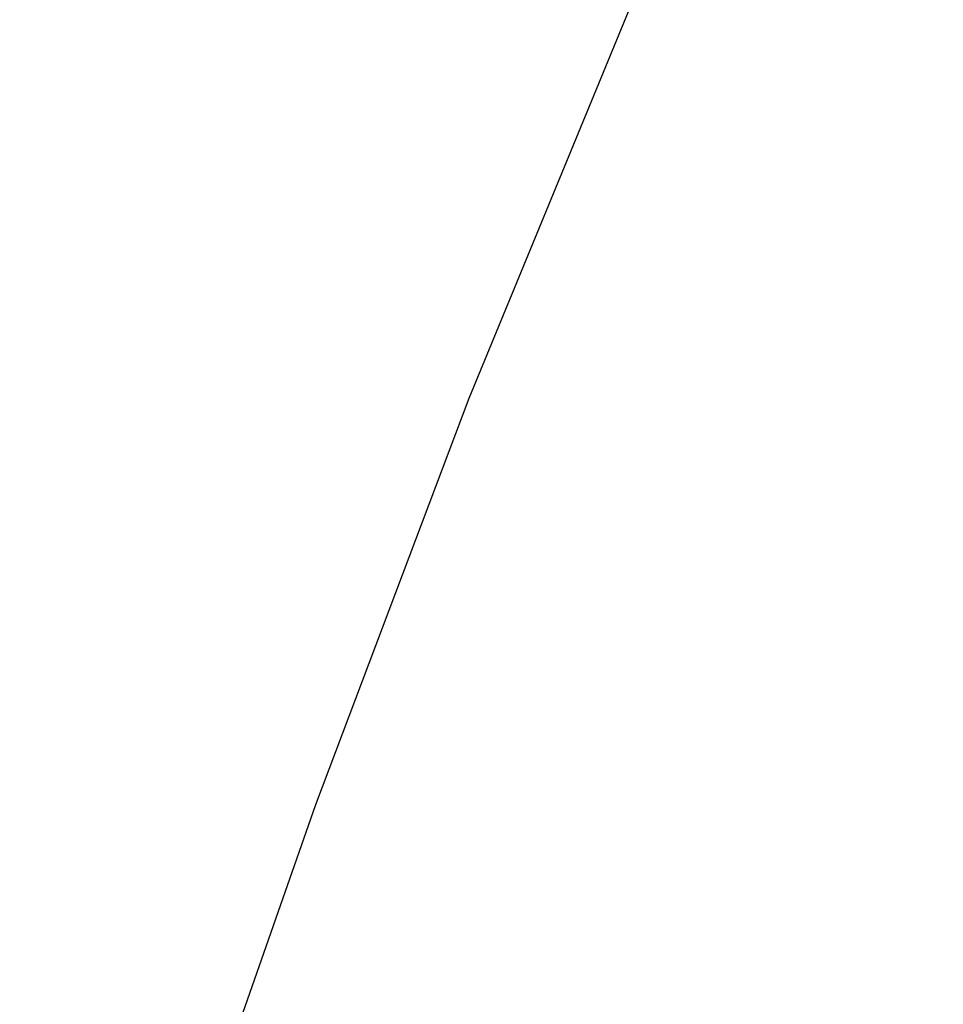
# Model space of a CAD drawing. Extents: x 0 to 370488, y 0 to 4202825.
# Tile 23 of 256: x 360197.44 to 360200.03, y 4200479.81 to 4200482.57. Entities that reach past the tile are written whole.
import ezdxf

# ---------------------------------------------------------------- set-up
doc = ezdxf.new("R2010")
doc.units = 0
doc.header["$LTSCALE"] = 0.5
doc.header["$MEASUREMENT"] = 0
doc.layers.add('(032) Горизонтали утолщенные', color=32, linetype='Continuous', lineweight=30)

msp = doc.modelspace()

# ---------------------------------------------------------------- linework, layer by layer
at = {"layer": '(032) Горизонтали утолщенные', "color": 32}
msp.add_polyline3d([(360205.37, 4200491.68, 546), (360204.44, 4200490.86, 546), (360203.56, 4200489.96, 546), (360202.71, 4200488.95, 546), (360201.9, 4200487.84, 546), (360201.14, 4200486.63, 546), (360200.44, 4200485.35, 546), (360199.79, 4200484.05, 546), (360199.21, 4200482.75, 546), (360198.7, 4200481.51, 546), (360198.27, 4200480.37, 546), (360197.92, 4200479.37, 546), (360197.66, 4200478.53, 546), (360197.5, 4200477.81, 546), (360197.44, 4200477.15, 546), (360197.51, 4200476.49, 546), (360197.7, 4200475.76, 546), (360198.04, 4200474.92, 546), (360198.52, 4200473.88, 546)], dxfattribs=at)
msp.add_polyline3d([(360205.37, 4200491.68, 546), (360204.44, 4200490.86, 546), (360203.56, 4200489.96, 546), (360202.71, 4200488.95, 546), (360201.9, 4200487.84, 546), (360201.14, 4200486.63, 546), (360200.44, 4200485.35, 546), (360199.79, 4200484.05, 546), (360199.21, 4200482.75, 546), (360198.7, 4200481.51, 546), (360198.27, 4200480.37, 546), (360197.92, 4200479.37, 546), (360197.66, 4200478.53, 546), (360197.5, 4200477.81, 546), (360197.44, 4200477.15, 546), (360197.51, 4200476.49, 546), (360197.7, 4200475.76, 546), (360198.04, 4200474.92, 546), (360198.52, 4200473.88, 546)], dxfattribs=at)
msp.add_polyline3d([(360205.37, 4200491.68, 546), (360204.44, 4200490.86, 546), (360203.56, 4200489.96, 546), (360202.71, 4200488.95, 546), (360201.9, 4200487.84, 546), (360201.14, 4200486.63, 546), (360200.44, 4200485.35, 546), (360199.79, 4200484.05, 546), (360199.21, 4200482.75, 546), (360198.7, 4200481.51, 546), (360198.27, 4200480.37, 546), (360197.92, 4200479.37, 546), (360197.66, 4200478.53, 546), (360197.5, 4200477.81, 546), (360197.44, 4200477.15, 546), (360197.51, 4200476.49, 546), (360197.7, 4200475.76, 546), (360198.04, 4200474.92, 546), (360198.52, 4200473.88, 546)], dxfattribs=at)
msp.add_polyline3d([(360205.37, 4200491.68, 546), (360204.44, 4200490.86, 546), (360203.56, 4200489.96, 546), (360202.71, 4200488.95, 546), (360201.9, 4200487.84, 546), (360201.14, 4200486.63, 546), (360200.44, 4200485.35, 546), (360199.79, 4200484.05, 546), (360199.21, 4200482.75, 546), (360198.7, 4200481.51, 546), (360198.27, 4200480.37, 546), (360197.92, 4200479.37, 546), (360197.66, 4200478.53, 546), (360197.5, 4200477.81, 546), (360197.44, 4200477.15, 546), (360197.51, 4200476.49, 546), (360197.7, 4200475.76, 546), (360198.04, 4200474.92, 546), (360198.52, 4200473.88, 546)], dxfattribs=at)
msp.add_polyline3d([(360205.37, 4200491.68, 546), (360204.44, 4200490.86, 546), (360203.56, 4200489.96, 546), (360202.71, 4200488.95, 546), (360201.9, 4200487.84, 546), (360201.14, 4200486.63, 546), (360200.44, 4200485.35, 546), (360199.79, 4200484.05, 546), (360199.21, 4200482.75, 546), (360198.7, 4200481.51, 546), (360198.27, 4200480.37, 546), (360197.92, 4200479.37, 546), (360197.66, 4200478.53, 546), (360197.5, 4200477.81, 546), (360197.44, 4200477.15, 546), (360197.51, 4200476.49, 546), (360197.7, 4200475.76, 546), (360198.04, 4200474.92, 546), (360198.52, 4200473.88, 546)], dxfattribs=at)
msp.add_polyline3d([(360205.37, 4200491.68, 546), (360204.44, 4200490.86, 546), (360203.56, 4200489.96, 546), (360202.71, 4200488.95, 546), (360201.9, 4200487.84, 546), (360201.14, 4200486.63, 546), (360200.44, 4200485.35, 546), (360199.79, 4200484.05, 546), (360199.21, 4200482.75, 546), (360198.7, 4200481.51, 546), (360198.27, 4200480.37, 546), (360197.92, 4200479.37, 546), (360197.66, 4200478.53, 546), (360197.5, 4200477.81, 546), (360197.44, 4200477.15, 546), (360197.51, 4200476.49, 546), (360197.7, 4200475.76, 546), (360198.04, 4200474.92, 546), (360198.52, 4200473.88, 546)], dxfattribs=at)
msp.add_polyline3d([(360205.37, 4200491.68, 546), (360204.44, 4200490.86, 546), (360203.56, 4200489.96, 546), (360202.71, 4200488.95, 546), (360201.9, 4200487.84, 546), (360201.14, 4200486.63, 546), (360200.44, 4200485.35, 546), (360199.79, 4200484.05, 546), (360199.21, 4200482.75, 546), (360198.7, 4200481.51, 546), (360198.27, 4200480.37, 546), (360197.92, 4200479.37, 546), (360197.66, 4200478.53, 546), (360197.5, 4200477.81, 546), (360197.44, 4200477.15, 546), (360197.51, 4200476.49, 546), (360197.7, 4200475.76, 546), (360198.04, 4200474.92, 546), (360198.52, 4200473.88, 546)], dxfattribs=at)
msp.add_polyline3d([(360205.37, 4200491.68, 546), (360204.44, 4200490.86, 546), (360203.56, 4200489.96, 546), (360202.71, 4200488.95, 546), (360201.9, 4200487.84, 546), (360201.14, 4200486.63, 546), (360200.44, 4200485.35, 546), (360199.79, 4200484.05, 546), (360199.21, 4200482.75, 546), (360198.7, 4200481.51, 546), (360198.27, 4200480.37, 546), (360197.92, 4200479.37, 546), (360197.66, 4200478.53, 546), (360197.5, 4200477.81, 546), (360197.44, 4200477.15, 546), (360197.51, 4200476.49, 546), (360197.7, 4200475.76, 546), (360198.04, 4200474.92, 546), (360198.52, 4200473.88, 546)], dxfattribs=at)
msp.add_polyline3d([(360205.37, 4200491.68, 546), (360204.44, 4200490.86, 546), (360203.56, 4200489.96, 546), (360202.71, 4200488.95, 546), (360201.9, 4200487.84, 546), (360201.14, 4200486.63, 546), (360200.44, 4200485.35, 546), (360199.79, 4200484.05, 546), (360199.21, 4200482.75, 546), (360198.7, 4200481.51, 546), (360198.27, 4200480.37, 546), (360197.92, 4200479.37, 546), (360197.66, 4200478.53, 546), (360197.5, 4200477.81, 546), (360197.44, 4200477.15, 546), (360197.51, 4200476.49, 546), (360197.7, 4200475.76, 546), (360198.04, 4200474.92, 546), (360198.52, 4200473.88, 546)], dxfattribs=at)
msp.add_polyline3d([(360205.37, 4200491.68, 546), (360204.44, 4200490.86, 546), (360203.56, 4200489.96, 546), (360202.71, 4200488.95, 546), (360201.9, 4200487.84, 546), (360201.14, 4200486.63, 546), (360200.44, 4200485.35, 546), (360199.79, 4200484.05, 546), (360199.21, 4200482.75, 546), (360198.7, 4200481.51, 546), (360198.27, 4200480.37, 546), (360197.92, 4200479.37, 546), (360197.66, 4200478.53, 546), (360197.5, 4200477.81, 546), (360197.44, 4200477.15, 546), (360197.51, 4200476.49, 546), (360197.7, 4200475.76, 546), (360198.04, 4200474.92, 546), (360198.52, 4200473.88, 546)], dxfattribs=at)
msp.add_polyline3d([(360205.37, 4200491.68, 546), (360204.44, 4200490.86, 546), (360203.56, 4200489.96, 546), (360202.71, 4200488.95, 546), (360201.9, 4200487.84, 546), (360201.14, 4200486.63, 546), (360200.44, 4200485.35, 546), (360199.79, 4200484.05, 546), (360199.21, 4200482.75, 546), (360198.7, 4200481.51, 546), (360198.27, 4200480.37, 546), (360197.92, 4200479.37, 546), (360197.66, 4200478.53, 546), (360197.5, 4200477.81, 546), (360197.44, 4200477.15, 546), (360197.51, 4200476.49, 546), (360197.7, 4200475.76, 546), (360198.04, 4200474.92, 546), (360198.52, 4200473.88, 546)], dxfattribs=at)
msp.add_polyline3d([(360205.37, 4200491.68, 546), (360204.44, 4200490.86, 546), (360203.56, 4200489.96, 546), (360202.71, 4200488.95, 546), (360201.9, 4200487.84, 546), (360201.14, 4200486.63, 546), (360200.44, 4200485.35, 546), (360199.79, 4200484.05, 546), (360199.21, 4200482.75, 546), (360198.7, 4200481.51, 546), (360198.27, 4200480.37, 546), (360197.92, 4200479.37, 546), (360197.66, 4200478.53, 546), (360197.5, 4200477.81, 546), (360197.44, 4200477.15, 546), (360197.51, 4200476.49, 546), (360197.7, 4200475.76, 546), (360198.04, 4200474.92, 546), (360198.52, 4200473.88, 546)], dxfattribs=at)
msp.add_polyline3d([(360205.37, 4200491.68, 546), (360204.44, 4200490.86, 546), (360203.56, 4200489.96, 546), (360202.71, 4200488.95, 546), (360201.9, 4200487.84, 546), (360201.14, 4200486.63, 546), (360200.44, 4200485.35, 546), (360199.79, 4200484.05, 546), (360199.21, 4200482.75, 546), (360198.7, 4200481.51, 546), (360198.27, 4200480.37, 546), (360197.92, 4200479.37, 546), (360197.66, 4200478.53, 546), (360197.5, 4200477.81, 546), (360197.44, 4200477.15, 546), (360197.51, 4200476.49, 546), (360197.7, 4200475.76, 546), (360198.04, 4200474.92, 546), (360198.52, 4200473.88, 546)], dxfattribs=at)
msp.add_polyline3d([(360205.37, 4200491.68, 546), (360204.44, 4200490.86, 546), (360203.56, 4200489.96, 546), (360202.71, 4200488.95, 546), (360201.9, 4200487.84, 546), (360201.14, 4200486.63, 546), (360200.44, 4200485.35, 546), (360199.79, 4200484.05, 546), (360199.21, 4200482.75, 546), (360198.7, 4200481.51, 546), (360198.27, 4200480.37, 546), (360197.92, 4200479.37, 546), (360197.66, 4200478.53, 546), (360197.5, 4200477.81, 546), (360197.44, 4200477.15, 546), (360197.51, 4200476.49, 546), (360197.7, 4200475.76, 546), (360198.04, 4200474.92, 546), (360198.52, 4200473.88, 546)], dxfattribs=at)
msp.add_polyline3d([(360205.37, 4200491.68, 546), (360204.44, 4200490.86, 546), (360203.56, 4200489.96, 546), (360202.71, 4200488.95, 546), (360201.9, 4200487.84, 546), (360201.14, 4200486.63, 546), (360200.44, 4200485.35, 546), (360199.79, 4200484.05, 546), (360199.21, 4200482.75, 546), (360198.7, 4200481.51, 546), (360198.27, 4200480.37, 546), (360197.92, 4200479.37, 546), (360197.66, 4200478.53, 546), (360197.5, 4200477.81, 546), (360197.44, 4200477.15, 546), (360197.51, 4200476.49, 546), (360197.7, 4200475.76, 546), (360198.04, 4200474.92, 546), (360198.52, 4200473.88, 546)], dxfattribs=at)
msp.add_polyline3d([(360205.37, 4200491.68, 546), (360204.44, 4200490.86, 546), (360203.56, 4200489.96, 546), (360202.71, 4200488.95, 546), (360201.9, 4200487.84, 546), (360201.14, 4200486.63, 546), (360200.44, 4200485.35, 546), (360199.79, 4200484.05, 546), (360199.21, 4200482.75, 546), (360198.7, 4200481.51, 546), (360198.27, 4200480.37, 546), (360197.92, 4200479.37, 546), (360197.66, 4200478.53, 546), (360197.5, 4200477.81, 546), (360197.44, 4200477.15, 546), (360197.51, 4200476.49, 546), (360197.7, 4200475.76, 546), (360198.04, 4200474.92, 546), (360198.52, 4200473.88, 546)], dxfattribs=at)
msp.add_polyline3d([(360205.37, 4200491.68, 546), (360204.44, 4200490.86, 546), (360203.56, 4200489.96, 546), (360202.71, 4200488.95, 546), (360201.9, 4200487.84, 546), (360201.14, 4200486.63, 546), (360200.44, 4200485.35, 546), (360199.79, 4200484.05, 546), (360199.21, 4200482.75, 546), (360198.7, 4200481.51, 546), (360198.27, 4200480.37, 546), (360197.92, 4200479.37, 546), (360197.66, 4200478.53, 546), (360197.5, 4200477.81, 546), (360197.44, 4200477.15, 546), (360197.51, 4200476.49, 546), (360197.7, 4200475.76, 546), (360198.04, 4200474.92, 546), (360198.52, 4200473.88, 546)], dxfattribs=at)
msp.add_polyline3d([(360205.37, 4200491.68, 546), (360204.44, 4200490.86, 546), (360203.56, 4200489.96, 546), (360202.71, 4200488.95, 546), (360201.9, 4200487.84, 546), (360201.14, 4200486.63, 546), (360200.44, 4200485.35, 546), (360199.79, 4200484.05, 546), (360199.21, 4200482.75, 546), (360198.7, 4200481.51, 546), (360198.27, 4200480.37, 546), (360197.92, 4200479.37, 546), (360197.66, 4200478.53, 546), (360197.5, 4200477.81, 546), (360197.44, 4200477.15, 546), (360197.51, 4200476.49, 546), (360197.7, 4200475.76, 546), (360198.04, 4200474.92, 546), (360198.52, 4200473.88, 546)], dxfattribs=at)
msp.add_polyline3d([(360205.37, 4200491.68, 546), (360204.44, 4200490.86, 546), (360203.56, 4200489.96, 546), (360202.71, 4200488.95, 546), (360201.9, 4200487.84, 546), (360201.14, 4200486.63, 546), (360200.44, 4200485.35, 546), (360199.79, 4200484.05, 546), (360199.21, 4200482.75, 546), (360198.7, 4200481.51, 546), (360198.27, 4200480.37, 546), (360197.92, 4200479.37, 546), (360197.66, 4200478.53, 546), (360197.5, 4200477.81, 546), (360197.44, 4200477.15, 546), (360197.51, 4200476.49, 546), (360197.7, 4200475.76, 546), (360198.04, 4200474.92, 546), (360198.52, 4200473.88, 546)], dxfattribs=at)
msp.add_polyline3d([(360205.37, 4200491.68, 546), (360204.44, 4200490.86, 546), (360203.56, 4200489.96, 546), (360202.71, 4200488.95, 546), (360201.9, 4200487.84, 546), (360201.14, 4200486.63, 546), (360200.44, 4200485.35, 546), (360199.79, 4200484.05, 546), (360199.21, 4200482.75, 546), (360198.7, 4200481.51, 546), (360198.27, 4200480.37, 546), (360197.92, 4200479.37, 546), (360197.66, 4200478.53, 546), (360197.5, 4200477.81, 546), (360197.44, 4200477.15, 546), (360197.51, 4200476.49, 546), (360197.7, 4200475.76, 546), (360198.04, 4200474.92, 546), (360198.52, 4200473.88, 546)], dxfattribs=at)
msp.add_polyline3d([(360205.37, 4200491.68, 546), (360204.44, 4200490.86, 546), (360203.56, 4200489.96, 546), (360202.71, 4200488.95, 546), (360201.9, 4200487.84, 546), (360201.14, 4200486.63, 546), (360200.44, 4200485.35, 546), (360199.79, 4200484.05, 546), (360199.21, 4200482.75, 546), (360198.7, 4200481.51, 546), (360198.27, 4200480.37, 546), (360197.92, 4200479.37, 546), (360197.66, 4200478.53, 546), (360197.5, 4200477.81, 546), (360197.44, 4200477.15, 546), (360197.51, 4200476.49, 546), (360197.7, 4200475.76, 546), (360198.04, 4200474.92, 546), (360198.52, 4200473.88, 546)], dxfattribs=at)
msp.add_polyline3d([(360205.37, 4200491.68, 546), (360204.44, 4200490.86, 546), (360203.56, 4200489.96, 546), (360202.71, 4200488.95, 546), (360201.9, 4200487.84, 546), (360201.14, 4200486.63, 546), (360200.44, 4200485.35, 546), (360199.79, 4200484.05, 546), (360199.21, 4200482.75, 546), (360198.7, 4200481.51, 546), (360198.27, 4200480.37, 546), (360197.92, 4200479.37, 546), (360197.66, 4200478.53, 546), (360197.5, 4200477.81, 546), (360197.44, 4200477.15, 546), (360197.51, 4200476.49, 546), (360197.7, 4200475.76, 546), (360198.04, 4200474.92, 546), (360198.52, 4200473.88, 546)], dxfattribs=at)
msp.add_polyline3d([(360205.37, 4200491.68, 546), (360204.44, 4200490.86, 546), (360203.56, 4200489.96, 546), (360202.71, 4200488.95, 546), (360201.9, 4200487.84, 546), (360201.14, 4200486.63, 546), (360200.44, 4200485.35, 546), (360199.79, 4200484.05, 546), (360199.21, 4200482.75, 546), (360198.7, 4200481.51, 546), (360198.27, 4200480.37, 546), (360197.92, 4200479.37, 546), (360197.66, 4200478.53, 546), (360197.5, 4200477.81, 546), (360197.44, 4200477.15, 546), (360197.51, 4200476.49, 546), (360197.7, 4200475.76, 546), (360198.04, 4200474.92, 546), (360198.52, 4200473.88, 546)], dxfattribs=at)
msp.add_polyline3d([(360205.37, 4200491.68, 546), (360204.44, 4200490.86, 546), (360203.56, 4200489.96, 546), (360202.71, 4200488.95, 546), (360201.9, 4200487.84, 546), (360201.14, 4200486.63, 546), (360200.44, 4200485.35, 546), (360199.79, 4200484.05, 546), (360199.21, 4200482.75, 546), (360198.7, 4200481.51, 546), (360198.27, 4200480.37, 546), (360197.92, 4200479.37, 546), (360197.66, 4200478.53, 546), (360197.5, 4200477.81, 546), (360197.44, 4200477.15, 546), (360197.51, 4200476.49, 546), (360197.7, 4200475.76, 546), (360198.04, 4200474.92, 546), (360198.52, 4200473.88, 546)], dxfattribs=at)
msp.add_polyline3d([(360205.37, 4200491.68, 546), (360204.44, 4200490.86, 546), (360203.56, 4200489.96, 546), (360202.71, 4200488.95, 546), (360201.9, 4200487.84, 546), (360201.14, 4200486.63, 546), (360200.44, 4200485.35, 546), (360199.79, 4200484.05, 546), (360199.21, 4200482.75, 546), (360198.7, 4200481.51, 546), (360198.27, 4200480.37, 546), (360197.92, 4200479.37, 546), (360197.66, 4200478.53, 546), (360197.5, 4200477.81, 546), (360197.44, 4200477.15, 546), (360197.51, 4200476.49, 546), (360197.7, 4200475.76, 546), (360198.04, 4200474.92, 546), (360198.52, 4200473.88, 546)], dxfattribs=at)
msp.add_polyline3d([(360205.37, 4200491.68, 546), (360204.44, 4200490.86, 546), (360203.56, 4200489.96, 546), (360202.71, 4200488.95, 546), (360201.9, 4200487.84, 546), (360201.14, 4200486.63, 546), (360200.44, 4200485.35, 546), (360199.79, 4200484.05, 546), (360199.21, 4200482.75, 546), (360198.7, 4200481.51, 546), (360198.27, 4200480.37, 546), (360197.92, 4200479.37, 546), (360197.66, 4200478.53, 546), (360197.5, 4200477.81, 546), (360197.44, 4200477.15, 546), (360197.51, 4200476.49, 546), (360197.7, 4200475.76, 546), (360198.04, 4200474.92, 546), (360198.52, 4200473.88, 546)], dxfattribs=at)
msp.add_polyline3d([(360205.37, 4200491.68, 546), (360204.44, 4200490.86, 546), (360203.56, 4200489.96, 546), (360202.71, 4200488.95, 546), (360201.9, 4200487.84, 546), (360201.14, 4200486.63, 546), (360200.44, 4200485.35, 546), (360199.79, 4200484.05, 546), (360199.21, 4200482.75, 546), (360198.7, 4200481.51, 546), (360198.27, 4200480.37, 546), (360197.92, 4200479.37, 546), (360197.66, 4200478.53, 546), (360197.5, 4200477.81, 546), (360197.44, 4200477.15, 546), (360197.51, 4200476.49, 546), (360197.7, 4200475.76, 546), (360198.04, 4200474.92, 546), (360198.52, 4200473.88, 546)], dxfattribs=at)
msp.add_polyline3d([(360205.37, 4200491.68, 546), (360204.44, 4200490.86, 546), (360203.56, 4200489.96, 546), (360202.71, 4200488.95, 546), (360201.9, 4200487.84, 546), (360201.14, 4200486.63, 546), (360200.44, 4200485.35, 546), (360199.79, 4200484.05, 546), (360199.21, 4200482.75, 546), (360198.7, 4200481.51, 546), (360198.27, 4200480.37, 546), (360197.92, 4200479.37, 546), (360197.66, 4200478.53, 546), (360197.5, 4200477.81, 546), (360197.44, 4200477.15, 546), (360197.51, 4200476.49, 546), (360197.7, 4200475.76, 546), (360198.04, 4200474.92, 546), (360198.52, 4200473.88, 546)], dxfattribs=at)
msp.add_polyline3d([(360205.37, 4200491.68, 546), (360204.44, 4200490.86, 546), (360203.56, 4200489.96, 546), (360202.71, 4200488.95, 546), (360201.9, 4200487.84, 546), (360201.14, 4200486.63, 546), (360200.44, 4200485.35, 546), (360199.79, 4200484.05, 546), (360199.21, 4200482.75, 546), (360198.7, 4200481.51, 546), (360198.27, 4200480.37, 546), (360197.92, 4200479.37, 546), (360197.66, 4200478.53, 546), (360197.5, 4200477.81, 546), (360197.44, 4200477.15, 546), (360197.51, 4200476.49, 546), (360197.7, 4200475.76, 546), (360198.04, 4200474.92, 546), (360198.52, 4200473.88, 546)], dxfattribs=at)
msp.add_polyline3d([(360205.37, 4200491.68, 546), (360204.44, 4200490.86, 546), (360203.56, 4200489.96, 546), (360202.71, 4200488.95, 546), (360201.9, 4200487.84, 546), (360201.14, 4200486.63, 546), (360200.44, 4200485.35, 546), (360199.79, 4200484.05, 546), (360199.21, 4200482.75, 546), (360198.7, 4200481.51, 546), (360198.27, 4200480.37, 546), (360197.92, 4200479.37, 546), (360197.66, 4200478.53, 546), (360197.5, 4200477.81, 546), (360197.44, 4200477.15, 546), (360197.51, 4200476.49, 546), (360197.7, 4200475.76, 546), (360198.04, 4200474.92, 546), (360198.52, 4200473.88, 546)], dxfattribs=at)
msp.add_polyline3d([(360205.37, 4200491.68, 546), (360204.44, 4200490.86, 546), (360203.56, 4200489.96, 546), (360202.71, 4200488.95, 546), (360201.9, 4200487.84, 546), (360201.14, 4200486.63, 546), (360200.44, 4200485.35, 546), (360199.79, 4200484.05, 546), (360199.21, 4200482.75, 546), (360198.7, 4200481.51, 546), (360198.27, 4200480.37, 546), (360197.92, 4200479.37, 546), (360197.66, 4200478.53, 546), (360197.5, 4200477.81, 546), (360197.44, 4200477.15, 546), (360197.51, 4200476.49, 546), (360197.7, 4200475.76, 546), (360198.04, 4200474.92, 546), (360198.52, 4200473.88, 546)], dxfattribs=at)
msp.add_polyline3d([(360205.37, 4200491.68, 546), (360204.44, 4200490.86, 546), (360203.56, 4200489.96, 546), (360202.71, 4200488.95, 546), (360201.9, 4200487.84, 546), (360201.14, 4200486.63, 546), (360200.44, 4200485.35, 546), (360199.79, 4200484.05, 546), (360199.21, 4200482.75, 546), (360198.7, 4200481.51, 546), (360198.27, 4200480.37, 546), (360197.92, 4200479.37, 546), (360197.66, 4200478.53, 546), (360197.5, 4200477.81, 546), (360197.44, 4200477.15, 546), (360197.51, 4200476.49, 546), (360197.7, 4200475.76, 546), (360198.04, 4200474.92, 546), (360198.52, 4200473.88, 546)], dxfattribs=at)
msp.add_polyline3d([(360205.37, 4200491.68, 546), (360204.44, 4200490.86, 546), (360203.56, 4200489.96, 546), (360202.71, 4200488.95, 546), (360201.9, 4200487.84, 546), (360201.14, 4200486.63, 546), (360200.44, 4200485.35, 546), (360199.79, 4200484.05, 546), (360199.21, 4200482.75, 546), (360198.7, 4200481.51, 546), (360198.27, 4200480.37, 546), (360197.92, 4200479.37, 546), (360197.66, 4200478.53, 546), (360197.5, 4200477.81, 546), (360197.44, 4200477.15, 546), (360197.51, 4200476.49, 546), (360197.7, 4200475.76, 546), (360198.04, 4200474.92, 546), (360198.52, 4200473.88, 546)], dxfattribs=at)
msp.add_polyline3d([(360205.37, 4200491.68, 546), (360204.44, 4200490.86, 546), (360203.56, 4200489.96, 546), (360202.71, 4200488.95, 546), (360201.9, 4200487.84, 546), (360201.14, 4200486.63, 546), (360200.44, 4200485.35, 546), (360199.79, 4200484.05, 546), (360199.21, 4200482.75, 546), (360198.7, 4200481.51, 546), (360198.27, 4200480.37, 546), (360197.92, 4200479.37, 546), (360197.66, 4200478.53, 546), (360197.5, 4200477.81, 546), (360197.44, 4200477.15, 546), (360197.51, 4200476.49, 546), (360197.7, 4200475.76, 546), (360198.04, 4200474.92, 546), (360198.52, 4200473.88, 546)], dxfattribs=at)
msp.add_polyline3d([(360205.37, 4200491.68, 546), (360204.44, 4200490.86, 546), (360203.56, 4200489.96, 546), (360202.71, 4200488.95, 546), (360201.9, 4200487.84, 546), (360201.14, 4200486.63, 546), (360200.44, 4200485.35, 546), (360199.79, 4200484.05, 546), (360199.21, 4200482.75, 546), (360198.7, 4200481.51, 546), (360198.27, 4200480.37, 546), (360197.92, 4200479.37, 546), (360197.66, 4200478.53, 546), (360197.5, 4200477.81, 546), (360197.44, 4200477.15, 546), (360197.51, 4200476.49, 546), (360197.7, 4200475.76, 546), (360198.04, 4200474.92, 546), (360198.52, 4200473.88, 546)], dxfattribs=at)
msp.add_polyline3d([(360205.37, 4200491.68, 546), (360204.44, 4200490.86, 546), (360203.56, 4200489.96, 546), (360202.71, 4200488.95, 546), (360201.9, 4200487.84, 546), (360201.14, 4200486.63, 546), (360200.44, 4200485.35, 546), (360199.79, 4200484.05, 546), (360199.21, 4200482.75, 546), (360198.7, 4200481.51, 546), (360198.27, 4200480.37, 546), (360197.92, 4200479.37, 546), (360197.66, 4200478.53, 546), (360197.5, 4200477.81, 546), (360197.44, 4200477.15, 546), (360197.51, 4200476.49, 546), (360197.7, 4200475.76, 546), (360198.04, 4200474.92, 546), (360198.52, 4200473.88, 546)], dxfattribs=at)
msp.add_polyline3d([(360205.37, 4200491.68, 546), (360204.44, 4200490.86, 546), (360203.56, 4200489.96, 546), (360202.71, 4200488.95, 546), (360201.9, 4200487.84, 546), (360201.14, 4200486.63, 546), (360200.44, 4200485.35, 546), (360199.79, 4200484.05, 546), (360199.21, 4200482.75, 546), (360198.7, 4200481.51, 546), (360198.27, 4200480.37, 546), (360197.92, 4200479.37, 546), (360197.66, 4200478.53, 546), (360197.5, 4200477.81, 546), (360197.44, 4200477.15, 546), (360197.51, 4200476.49, 546), (360197.7, 4200475.76, 546), (360198.04, 4200474.92, 546), (360198.52, 4200473.88, 546)], dxfattribs=at)
msp.add_polyline3d([(360205.37, 4200491.68, 546), (360204.44, 4200490.86, 546), (360203.56, 4200489.96, 546), (360202.71, 4200488.95, 546), (360201.9, 4200487.84, 546), (360201.14, 4200486.63, 546), (360200.44, 4200485.35, 546), (360199.79, 4200484.05, 546), (360199.21, 4200482.75, 546), (360198.7, 4200481.51, 546), (360198.27, 4200480.37, 546), (360197.92, 4200479.37, 546), (360197.66, 4200478.53, 546), (360197.5, 4200477.81, 546), (360197.44, 4200477.15, 546), (360197.51, 4200476.49, 546), (360197.7, 4200475.76, 546), (360198.04, 4200474.92, 546), (360198.52, 4200473.88, 546)], dxfattribs=at)
msp.add_polyline3d([(360205.37, 4200491.68, 546), (360204.44, 4200490.86, 546), (360203.56, 4200489.96, 546), (360202.71, 4200488.95, 546), (360201.9, 4200487.84, 546), (360201.14, 4200486.63, 546), (360200.44, 4200485.35, 546), (360199.79, 4200484.05, 546), (360199.21, 4200482.75, 546), (360198.7, 4200481.51, 546), (360198.27, 4200480.37, 546), (360197.92, 4200479.37, 546), (360197.66, 4200478.53, 546), (360197.5, 4200477.81, 546), (360197.44, 4200477.15, 546), (360197.51, 4200476.49, 546), (360197.7, 4200475.76, 546), (360198.04, 4200474.92, 546), (360198.52, 4200473.88, 546)], dxfattribs=at)
msp.add_polyline3d([(360205.37, 4200491.68, 546), (360204.44, 4200490.86, 546), (360203.56, 4200489.96, 546), (360202.71, 4200488.95, 546), (360201.9, 4200487.84, 546), (360201.14, 4200486.63, 546), (360200.44, 4200485.35, 546), (360199.79, 4200484.05, 546), (360199.21, 4200482.75, 546), (360198.7, 4200481.51, 546), (360198.27, 4200480.37, 546), (360197.92, 4200479.37, 546), (360197.66, 4200478.53, 546), (360197.5, 4200477.81, 546), (360197.44, 4200477.15, 546), (360197.51, 4200476.49, 546), (360197.7, 4200475.76, 546), (360198.04, 4200474.92, 546), (360198.52, 4200473.88, 546)], dxfattribs=at)
msp.add_polyline3d([(360205.37, 4200491.68, 546), (360204.44, 4200490.86, 546), (360203.56, 4200489.96, 546), (360202.71, 4200488.95, 546), (360201.9, 4200487.84, 546), (360201.14, 4200486.63, 546), (360200.44, 4200485.35, 546), (360199.79, 4200484.05, 546), (360199.21, 4200482.75, 546), (360198.7, 4200481.51, 546), (360198.27, 4200480.37, 546), (360197.92, 4200479.37, 546), (360197.66, 4200478.53, 546), (360197.5, 4200477.81, 546), (360197.44, 4200477.15, 546), (360197.51, 4200476.49, 546), (360197.7, 4200475.76, 546), (360198.04, 4200474.92, 546), (360198.52, 4200473.88, 546)], dxfattribs=at)
msp.add_polyline3d([(360205.37, 4200491.68, 546), (360204.44, 4200490.86, 546), (360203.56, 4200489.96, 546), (360202.71, 4200488.95, 546), (360201.9, 4200487.84, 546), (360201.14, 4200486.63, 546), (360200.44, 4200485.35, 546), (360199.79, 4200484.05, 546), (360199.21, 4200482.75, 546), (360198.7, 4200481.51, 546), (360198.27, 4200480.37, 546), (360197.92, 4200479.37, 546), (360197.66, 4200478.53, 546), (360197.5, 4200477.81, 546), (360197.44, 4200477.15, 546), (360197.51, 4200476.49, 546), (360197.7, 4200475.76, 546), (360198.04, 4200474.92, 546), (360198.52, 4200473.88, 546)], dxfattribs=at)
msp.add_polyline3d([(360205.37, 4200491.68, 546), (360204.44, 4200490.86, 546), (360203.56, 4200489.96, 546), (360202.71, 4200488.95, 546), (360201.9, 4200487.84, 546), (360201.14, 4200486.63, 546), (360200.44, 4200485.35, 546), (360199.79, 4200484.05, 546), (360199.21, 4200482.75, 546), (360198.7, 4200481.51, 546), (360198.27, 4200480.37, 546), (360197.92, 4200479.37, 546), (360197.66, 4200478.53, 546), (360197.5, 4200477.81, 546), (360197.44, 4200477.15, 546), (360197.51, 4200476.49, 546), (360197.7, 4200475.76, 546), (360198.04, 4200474.92, 546), (360198.52, 4200473.88, 546)], dxfattribs=at)
msp.add_polyline3d([(360205.37, 4200491.68, 546), (360204.44, 4200490.86, 546), (360203.56, 4200489.96, 546), (360202.71, 4200488.95, 546), (360201.9, 4200487.84, 546), (360201.14, 4200486.63, 546), (360200.44, 4200485.35, 546), (360199.79, 4200484.05, 546), (360199.21, 4200482.75, 546), (360198.7, 4200481.51, 546), (360198.27, 4200480.37, 546), (360197.92, 4200479.37, 546), (360197.66, 4200478.53, 546), (360197.5, 4200477.81, 546), (360197.44, 4200477.15, 546), (360197.51, 4200476.49, 546), (360197.7, 4200475.76, 546), (360198.04, 4200474.92, 546), (360198.52, 4200473.88, 546)], dxfattribs=at)
msp.add_polyline3d([(360205.37, 4200491.68, 546), (360204.44, 4200490.86, 546), (360203.56, 4200489.96, 546), (360202.71, 4200488.95, 546), (360201.9, 4200487.84, 546), (360201.14, 4200486.63, 546), (360200.44, 4200485.35, 546), (360199.79, 4200484.05, 546), (360199.21, 4200482.75, 546), (360198.7, 4200481.51, 546), (360198.27, 4200480.37, 546), (360197.92, 4200479.37, 546), (360197.66, 4200478.53, 546), (360197.5, 4200477.81, 546), (360197.44, 4200477.15, 546), (360197.51, 4200476.49, 546), (360197.7, 4200475.76, 546), (360198.04, 4200474.92, 546), (360198.52, 4200473.88, 546)], dxfattribs=at)
msp.add_polyline3d([(360205.37, 4200491.68, 546), (360204.44, 4200490.86, 546), (360203.56, 4200489.96, 546), (360202.71, 4200488.95, 546), (360201.9, 4200487.84, 546), (360201.14, 4200486.63, 546), (360200.44, 4200485.35, 546), (360199.79, 4200484.05, 546), (360199.21, 4200482.75, 546), (360198.7, 4200481.51, 546), (360198.27, 4200480.37, 546), (360197.92, 4200479.37, 546), (360197.66, 4200478.53, 546), (360197.5, 4200477.81, 546), (360197.44, 4200477.15, 546), (360197.51, 4200476.49, 546), (360197.7, 4200475.76, 546), (360198.04, 4200474.92, 546), (360198.52, 4200473.88, 546)], dxfattribs=at)
msp.add_polyline3d([(360205.37, 4200491.68, 546), (360204.44, 4200490.86, 546), (360203.56, 4200489.96, 546), (360202.71, 4200488.95, 546), (360201.9, 4200487.84, 546), (360201.14, 4200486.63, 546), (360200.44, 4200485.35, 546), (360199.79, 4200484.05, 546), (360199.21, 4200482.75, 546), (360198.7, 4200481.51, 546), (360198.27, 4200480.37, 546), (360197.92, 4200479.37, 546), (360197.66, 4200478.53, 546), (360197.5, 4200477.81, 546), (360197.44, 4200477.15, 546), (360197.51, 4200476.49, 546), (360197.7, 4200475.76, 546), (360198.04, 4200474.92, 546), (360198.52, 4200473.88, 546)], dxfattribs=at)
msp.add_polyline3d([(360205.37, 4200491.68, 546), (360204.44, 4200490.86, 546), (360203.56, 4200489.96, 546), (360202.71, 4200488.95, 546), (360201.9, 4200487.84, 546), (360201.14, 4200486.63, 546), (360200.44, 4200485.35, 546), (360199.79, 4200484.05, 546), (360199.21, 4200482.75, 546), (360198.7, 4200481.51, 546), (360198.27, 4200480.37, 546), (360197.92, 4200479.37, 546), (360197.66, 4200478.53, 546), (360197.5, 4200477.81, 546), (360197.44, 4200477.15, 546), (360197.51, 4200476.49, 546), (360197.7, 4200475.76, 546), (360198.04, 4200474.92, 546), (360198.52, 4200473.88, 546)], dxfattribs=at)
msp.add_polyline3d([(360205.37, 4200491.68, 546), (360204.44, 4200490.86, 546), (360203.56, 4200489.96, 546), (360202.71, 4200488.95, 546), (360201.9, 4200487.84, 546), (360201.14, 4200486.63, 546), (360200.44, 4200485.35, 546), (360199.79, 4200484.05, 546), (360199.21, 4200482.75, 546), (360198.7, 4200481.51, 546), (360198.27, 4200480.37, 546), (360197.92, 4200479.37, 546), (360197.66, 4200478.53, 546), (360197.5, 4200477.81, 546), (360197.44, 4200477.15, 546), (360197.51, 4200476.49, 546), (360197.7, 4200475.76, 546), (360198.04, 4200474.92, 546), (360198.52, 4200473.88, 546)], dxfattribs=at)
msp.add_polyline3d([(360205.37, 4200491.68, 546), (360204.44, 4200490.86, 546), (360203.56, 4200489.96, 546), (360202.71, 4200488.95, 546), (360201.9, 4200487.84, 546), (360201.14, 4200486.63, 546), (360200.44, 4200485.35, 546), (360199.79, 4200484.05, 546), (360199.21, 4200482.75, 546), (360198.7, 4200481.51, 546), (360198.27, 4200480.37, 546), (360197.92, 4200479.37, 546), (360197.66, 4200478.53, 546), (360197.5, 4200477.81, 546), (360197.44, 4200477.15, 546), (360197.51, 4200476.49, 546), (360197.7, 4200475.76, 546), (360198.04, 4200474.92, 546), (360198.52, 4200473.88, 546)], dxfattribs=at)
msp.add_polyline3d([(360205.37, 4200491.68, 546), (360204.44, 4200490.86, 546), (360203.56, 4200489.96, 546), (360202.71, 4200488.95, 546), (360201.9, 4200487.84, 546), (360201.14, 4200486.63, 546), (360200.44, 4200485.35, 546), (360199.79, 4200484.05, 546), (360199.21, 4200482.75, 546), (360198.7, 4200481.51, 546), (360198.27, 4200480.37, 546), (360197.92, 4200479.37, 546), (360197.66, 4200478.53, 546), (360197.5, 4200477.81, 546), (360197.44, 4200477.15, 546), (360197.51, 4200476.49, 546), (360197.7, 4200475.76, 546), (360198.04, 4200474.92, 546), (360198.52, 4200473.88, 546)], dxfattribs=at)
msp.add_polyline3d([(360205.37, 4200491.68, 546), (360204.44, 4200490.86, 546), (360203.56, 4200489.96, 546), (360202.71, 4200488.95, 546), (360201.9, 4200487.84, 546), (360201.14, 4200486.63, 546), (360200.44, 4200485.35, 546), (360199.79, 4200484.05, 546), (360199.21, 4200482.75, 546), (360198.7, 4200481.51, 546), (360198.27, 4200480.37, 546), (360197.92, 4200479.37, 546), (360197.66, 4200478.53, 546), (360197.5, 4200477.81, 546), (360197.44, 4200477.15, 546), (360197.51, 4200476.49, 546), (360197.7, 4200475.76, 546), (360198.04, 4200474.92, 546), (360198.52, 4200473.88, 546)], dxfattribs=at)
msp.add_polyline3d([(360205.37, 4200491.68, 546), (360204.44, 4200490.86, 546), (360203.56, 4200489.96, 546), (360202.71, 4200488.95, 546), (360201.9, 4200487.84, 546), (360201.14, 4200486.63, 546), (360200.44, 4200485.35, 546), (360199.79, 4200484.05, 546), (360199.21, 4200482.75, 546), (360198.7, 4200481.51, 546), (360198.27, 4200480.37, 546), (360197.92, 4200479.37, 546), (360197.66, 4200478.53, 546), (360197.5, 4200477.81, 546), (360197.44, 4200477.15, 546), (360197.51, 4200476.49, 546), (360197.7, 4200475.76, 546), (360198.04, 4200474.92, 546), (360198.52, 4200473.88, 546)], dxfattribs=at)
msp.add_polyline3d([(360205.37, 4200491.68, 546), (360204.44, 4200490.86, 546), (360203.56, 4200489.96, 546), (360202.71, 4200488.95, 546), (360201.9, 4200487.84, 546), (360201.14, 4200486.63, 546), (360200.44, 4200485.35, 546), (360199.79, 4200484.05, 546), (360199.21, 4200482.75, 546), (360198.7, 4200481.51, 546), (360198.27, 4200480.37, 546), (360197.92, 4200479.37, 546), (360197.66, 4200478.53, 546), (360197.5, 4200477.81, 546), (360197.44, 4200477.15, 546), (360197.51, 4200476.49, 546), (360197.7, 4200475.76, 546), (360198.04, 4200474.92, 546), (360198.52, 4200473.88, 546)], dxfattribs=at)
msp.add_polyline3d([(360205.37, 4200491.68, 546), (360204.44, 4200490.86, 546), (360203.56, 4200489.96, 546), (360202.71, 4200488.95, 546), (360201.9, 4200487.84, 546), (360201.14, 4200486.63, 546), (360200.44, 4200485.35, 546), (360199.79, 4200484.05, 546), (360199.21, 4200482.75, 546), (360198.7, 4200481.51, 546), (360198.27, 4200480.37, 546), (360197.92, 4200479.37, 546), (360197.66, 4200478.53, 546), (360197.5, 4200477.81, 546), (360197.44, 4200477.15, 546), (360197.51, 4200476.49, 546), (360197.7, 4200475.76, 546), (360198.04, 4200474.92, 546), (360198.52, 4200473.88, 546)], dxfattribs=at)
msp.add_polyline3d([(360205.37, 4200491.68, 546), (360204.44, 4200490.86, 546), (360203.56, 4200489.96, 546), (360202.71, 4200488.95, 546), (360201.9, 4200487.84, 546), (360201.14, 4200486.63, 546), (360200.44, 4200485.35, 546), (360199.79, 4200484.05, 546), (360199.21, 4200482.75, 546), (360198.7, 4200481.51, 546), (360198.27, 4200480.37, 546), (360197.92, 4200479.37, 546), (360197.66, 4200478.53, 546), (360197.5, 4200477.81, 546), (360197.44, 4200477.15, 546), (360197.51, 4200476.49, 546), (360197.7, 4200475.76, 546), (360198.04, 4200474.92, 546), (360198.52, 4200473.88, 546)], dxfattribs=at)
msp.add_polyline3d([(360205.37, 4200491.68, 546), (360204.44, 4200490.86, 546), (360203.56, 4200489.96, 546), (360202.71, 4200488.95, 546), (360201.9, 4200487.84, 546), (360201.14, 4200486.63, 546), (360200.44, 4200485.35, 546), (360199.79, 4200484.05, 546), (360199.21, 4200482.75, 546), (360198.7, 4200481.51, 546), (360198.27, 4200480.37, 546), (360197.92, 4200479.37, 546), (360197.66, 4200478.53, 546), (360197.5, 4200477.81, 546), (360197.44, 4200477.15, 546), (360197.51, 4200476.49, 546), (360197.7, 4200475.76, 546), (360198.04, 4200474.92, 546), (360198.52, 4200473.88, 546)], dxfattribs=at)
msp.add_polyline3d([(360205.37, 4200491.68, 546), (360204.44, 4200490.86, 546), (360203.56, 4200489.96, 546), (360202.71, 4200488.95, 546), (360201.9, 4200487.84, 546), (360201.14, 4200486.63, 546), (360200.44, 4200485.35, 546), (360199.79, 4200484.05, 546), (360199.21, 4200482.75, 546), (360198.7, 4200481.51, 546), (360198.27, 4200480.37, 546), (360197.92, 4200479.37, 546), (360197.66, 4200478.53, 546), (360197.5, 4200477.81, 546), (360197.44, 4200477.15, 546), (360197.51, 4200476.49, 546), (360197.7, 4200475.76, 546), (360198.04, 4200474.92, 546), (360198.52, 4200473.88, 546)], dxfattribs=at)
msp.add_polyline3d([(360205.37, 4200491.68, 546), (360204.44, 4200490.86, 546), (360203.56, 4200489.96, 546), (360202.71, 4200488.95, 546), (360201.9, 4200487.84, 546), (360201.14, 4200486.63, 546), (360200.44, 4200485.35, 546), (360199.79, 4200484.05, 546), (360199.21, 4200482.75, 546), (360198.7, 4200481.51, 546), (360198.27, 4200480.37, 546), (360197.92, 4200479.37, 546), (360197.66, 4200478.53, 546), (360197.5, 4200477.81, 546), (360197.44, 4200477.15, 546), (360197.51, 4200476.49, 546), (360197.7, 4200475.76, 546), (360198.04, 4200474.92, 546), (360198.52, 4200473.88, 546)], dxfattribs=at)
msp.add_polyline3d([(360205.37, 4200491.68, 546), (360204.44, 4200490.86, 546), (360203.56, 4200489.96, 546), (360202.71, 4200488.95, 546), (360201.9, 4200487.84, 546), (360201.14, 4200486.63, 546), (360200.44, 4200485.35, 546), (360199.79, 4200484.05, 546), (360199.21, 4200482.75, 546), (360198.7, 4200481.51, 546), (360198.27, 4200480.37, 546), (360197.92, 4200479.37, 546), (360197.66, 4200478.53, 546), (360197.5, 4200477.81, 546), (360197.44, 4200477.15, 546), (360197.51, 4200476.49, 546), (360197.7, 4200475.76, 546), (360198.04, 4200474.92, 546), (360198.52, 4200473.88, 546)], dxfattribs=at)
msp.add_polyline3d([(360205.37, 4200491.68, 546), (360204.44, 4200490.86, 546), (360203.56, 4200489.96, 546), (360202.71, 4200488.95, 546), (360201.9, 4200487.84, 546), (360201.14, 4200486.63, 546), (360200.44, 4200485.35, 546), (360199.79, 4200484.05, 546), (360199.21, 4200482.75, 546), (360198.7, 4200481.51, 546), (360198.27, 4200480.37, 546), (360197.92, 4200479.37, 546), (360197.66, 4200478.53, 546), (360197.5, 4200477.81, 546), (360197.44, 4200477.15, 546), (360197.51, 4200476.49, 546), (360197.7, 4200475.76, 546), (360198.04, 4200474.92, 546), (360198.52, 4200473.88, 546)], dxfattribs=at)
msp.add_polyline3d([(360205.37, 4200491.68, 546), (360204.44, 4200490.86, 546), (360203.56, 4200489.96, 546), (360202.71, 4200488.95, 546), (360201.9, 4200487.84, 546), (360201.14, 4200486.63, 546), (360200.44, 4200485.35, 546), (360199.79, 4200484.05, 546), (360199.21, 4200482.75, 546), (360198.7, 4200481.51, 546), (360198.27, 4200480.37, 546), (360197.92, 4200479.37, 546), (360197.66, 4200478.53, 546), (360197.5, 4200477.81, 546), (360197.44, 4200477.15, 546), (360197.51, 4200476.49, 546), (360197.7, 4200475.76, 546), (360198.04, 4200474.92, 546), (360198.52, 4200473.88, 546)], dxfattribs=at)
msp.add_polyline3d([(360205.37, 4200491.68, 546), (360204.44, 4200490.86, 546), (360203.56, 4200489.96, 546), (360202.71, 4200488.95, 546), (360201.9, 4200487.84, 546), (360201.14, 4200486.63, 546), (360200.44, 4200485.35, 546), (360199.79, 4200484.05, 546), (360199.21, 4200482.75, 546), (360198.7, 4200481.51, 546), (360198.27, 4200480.37, 546), (360197.92, 4200479.37, 546), (360197.66, 4200478.53, 546), (360197.5, 4200477.81, 546), (360197.44, 4200477.15, 546), (360197.51, 4200476.49, 546), (360197.7, 4200475.76, 546), (360198.04, 4200474.92, 546), (360198.52, 4200473.88, 546)], dxfattribs=at)
msp.add_polyline3d([(360205.37, 4200491.68, 546), (360204.44, 4200490.86, 546), (360203.56, 4200489.96, 546), (360202.71, 4200488.95, 546), (360201.9, 4200487.84, 546), (360201.14, 4200486.63, 546), (360200.44, 4200485.35, 546), (360199.79, 4200484.05, 546), (360199.21, 4200482.75, 546), (360198.7, 4200481.51, 546), (360198.27, 4200480.37, 546), (360197.92, 4200479.37, 546), (360197.66, 4200478.53, 546), (360197.5, 4200477.81, 546), (360197.44, 4200477.15, 546), (360197.51, 4200476.49, 546), (360197.7, 4200475.76, 546), (360198.04, 4200474.92, 546), (360198.52, 4200473.88, 546)], dxfattribs=at)
msp.add_polyline3d([(360205.37, 4200491.68, 546), (360204.44, 4200490.86, 546), (360203.56, 4200489.96, 546), (360202.71, 4200488.95, 546), (360201.9, 4200487.84, 546), (360201.14, 4200486.63, 546), (360200.44, 4200485.35, 546), (360199.79, 4200484.05, 546), (360199.21, 4200482.75, 546), (360198.7, 4200481.51, 546), (360198.27, 4200480.37, 546), (360197.92, 4200479.37, 546), (360197.66, 4200478.53, 546), (360197.5, 4200477.81, 546), (360197.44, 4200477.15, 546), (360197.51, 4200476.49, 546), (360197.7, 4200475.76, 546), (360198.04, 4200474.92, 546), (360198.52, 4200473.88, 546)], dxfattribs=at)
msp.add_polyline3d([(360205.37, 4200491.68, 546), (360204.44, 4200490.86, 546), (360203.56, 4200489.96, 546), (360202.71, 4200488.95, 546), (360201.9, 4200487.84, 546), (360201.14, 4200486.63, 546), (360200.44, 4200485.35, 546), (360199.79, 4200484.05, 546), (360199.21, 4200482.75, 546), (360198.7, 4200481.51, 546), (360198.27, 4200480.37, 546), (360197.92, 4200479.37, 546), (360197.66, 4200478.53, 546), (360197.5, 4200477.81, 546), (360197.44, 4200477.15, 546), (360197.51, 4200476.49, 546), (360197.7, 4200475.76, 546), (360198.04, 4200474.92, 546), (360198.52, 4200473.88, 546)], dxfattribs=at)
msp.add_polyline3d([(360205.37, 4200491.68, 546), (360204.44, 4200490.86, 546), (360203.56, 4200489.96, 546), (360202.71, 4200488.95, 546), (360201.9, 4200487.84, 546), (360201.14, 4200486.63, 546), (360200.44, 4200485.35, 546), (360199.79, 4200484.05, 546), (360199.21, 4200482.75, 546), (360198.7, 4200481.51, 546), (360198.27, 4200480.37, 546), (360197.92, 4200479.37, 546), (360197.66, 4200478.53, 546), (360197.5, 4200477.81, 546), (360197.44, 4200477.15, 546), (360197.51, 4200476.49, 546), (360197.7, 4200475.76, 546), (360198.04, 4200474.92, 546), (360198.52, 4200473.88, 546)], dxfattribs=at)
msp.add_polyline3d([(360205.37, 4200491.68, 546), (360204.44, 4200490.86, 546), (360203.56, 4200489.96, 546), (360202.71, 4200488.95, 546), (360201.9, 4200487.84, 546), (360201.14, 4200486.63, 546), (360200.44, 4200485.35, 546), (360199.79, 4200484.05, 546), (360199.21, 4200482.75, 546), (360198.7, 4200481.51, 546), (360198.27, 4200480.37, 546), (360197.92, 4200479.37, 546), (360197.66, 4200478.53, 546), (360197.5, 4200477.81, 546), (360197.44, 4200477.15, 546), (360197.51, 4200476.49, 546), (360197.7, 4200475.76, 546), (360198.04, 4200474.92, 546), (360198.52, 4200473.88, 546)], dxfattribs=at)
msp.add_polyline3d([(360205.37, 4200491.68, 546), (360204.44, 4200490.86, 546), (360203.56, 4200489.96, 546), (360202.71, 4200488.95, 546), (360201.9, 4200487.84, 546), (360201.14, 4200486.63, 546), (360200.44, 4200485.35, 546), (360199.79, 4200484.05, 546), (360199.21, 4200482.75, 546), (360198.7, 4200481.51, 546), (360198.27, 4200480.37, 546), (360197.92, 4200479.37, 546), (360197.66, 4200478.53, 546), (360197.5, 4200477.81, 546), (360197.44, 4200477.15, 546), (360197.51, 4200476.49, 546), (360197.7, 4200475.76, 546), (360198.04, 4200474.92, 546), (360198.52, 4200473.88, 546)], dxfattribs=at)
msp.add_polyline3d([(360205.37, 4200491.68, 546), (360204.44, 4200490.86, 546), (360203.56, 4200489.96, 546), (360202.71, 4200488.95, 546), (360201.9, 4200487.84, 546), (360201.14, 4200486.63, 546), (360200.44, 4200485.35, 546), (360199.79, 4200484.05, 546), (360199.21, 4200482.75, 546), (360198.7, 4200481.51, 546), (360198.27, 4200480.37, 546), (360197.92, 4200479.37, 546), (360197.66, 4200478.53, 546), (360197.5, 4200477.81, 546), (360197.44, 4200477.15, 546), (360197.51, 4200476.49, 546), (360197.7, 4200475.76, 546), (360198.04, 4200474.92, 546), (360198.52, 4200473.88, 546)], dxfattribs=at)
msp.add_polyline3d([(360205.37, 4200491.68, 546), (360204.44, 4200490.86, 546), (360203.56, 4200489.96, 546), (360202.71, 4200488.95, 546), (360201.9, 4200487.84, 546), (360201.14, 4200486.63, 546), (360200.44, 4200485.35, 546), (360199.79, 4200484.05, 546), (360199.21, 4200482.75, 546), (360198.7, 4200481.51, 546), (360198.27, 4200480.37, 546), (360197.92, 4200479.37, 546), (360197.66, 4200478.53, 546), (360197.5, 4200477.81, 546), (360197.44, 4200477.15, 546), (360197.51, 4200476.49, 546), (360197.7, 4200475.76, 546), (360198.04, 4200474.92, 546), (360198.52, 4200473.88, 546)], dxfattribs=at)
msp.add_polyline3d([(360205.37, 4200491.68, 546), (360204.44, 4200490.86, 546), (360203.56, 4200489.96, 546), (360202.71, 4200488.95, 546), (360201.9, 4200487.84, 546), (360201.14, 4200486.63, 546), (360200.44, 4200485.35, 546), (360199.79, 4200484.05, 546), (360199.21, 4200482.75, 546), (360198.7, 4200481.51, 546), (360198.27, 4200480.37, 546), (360197.92, 4200479.37, 546), (360197.66, 4200478.53, 546), (360197.5, 4200477.81, 546), (360197.44, 4200477.15, 546), (360197.51, 4200476.49, 546), (360197.7, 4200475.76, 546), (360198.04, 4200474.92, 546), (360198.52, 4200473.88, 546)], dxfattribs=at)
msp.add_polyline3d([(360205.37, 4200491.68, 546), (360204.44, 4200490.86, 546), (360203.56, 4200489.96, 546), (360202.71, 4200488.95, 546), (360201.9, 4200487.84, 546), (360201.14, 4200486.63, 546), (360200.44, 4200485.35, 546), (360199.79, 4200484.05, 546), (360199.21, 4200482.75, 546), (360198.7, 4200481.51, 546), (360198.27, 4200480.37, 546), (360197.92, 4200479.37, 546), (360197.66, 4200478.53, 546), (360197.5, 4200477.81, 546), (360197.44, 4200477.15, 546), (360197.51, 4200476.49, 546), (360197.7, 4200475.76, 546), (360198.04, 4200474.92, 546), (360198.52, 4200473.88, 546)], dxfattribs=at)
msp.add_polyline3d([(360205.37, 4200491.68, 546), (360204.44, 4200490.86, 546), (360203.56, 4200489.96, 546), (360202.71, 4200488.95, 546), (360201.9, 4200487.84, 546), (360201.14, 4200486.63, 546), (360200.44, 4200485.35, 546), (360199.79, 4200484.05, 546), (360199.21, 4200482.75, 546), (360198.7, 4200481.51, 546), (360198.27, 4200480.37, 546), (360197.92, 4200479.37, 546), (360197.66, 4200478.53, 546), (360197.5, 4200477.81, 546), (360197.44, 4200477.15, 546), (360197.51, 4200476.49, 546), (360197.7, 4200475.76, 546), (360198.04, 4200474.92, 546), (360198.52, 4200473.88, 546)], dxfattribs=at)
msp.add_polyline3d([(360205.37, 4200491.68, 546), (360204.44, 4200490.86, 546), (360203.56, 4200489.96, 546), (360202.71, 4200488.95, 546), (360201.9, 4200487.84, 546), (360201.14, 4200486.63, 546), (360200.44, 4200485.35, 546), (360199.79, 4200484.05, 546), (360199.21, 4200482.75, 546), (360198.7, 4200481.51, 546), (360198.27, 4200480.37, 546), (360197.92, 4200479.37, 546), (360197.66, 4200478.53, 546), (360197.5, 4200477.81, 546), (360197.44, 4200477.15, 546), (360197.51, 4200476.49, 546), (360197.7, 4200475.76, 546), (360198.04, 4200474.92, 546), (360198.52, 4200473.88, 546)], dxfattribs=at)
msp.add_polyline3d([(360205.37, 4200491.68, 546), (360204.44, 4200490.86, 546), (360203.56, 4200489.96, 546), (360202.71, 4200488.95, 546), (360201.9, 4200487.84, 546), (360201.14, 4200486.63, 546), (360200.44, 4200485.35, 546), (360199.79, 4200484.05, 546), (360199.21, 4200482.75, 546), (360198.7, 4200481.51, 546), (360198.27, 4200480.37, 546), (360197.92, 4200479.37, 546), (360197.66, 4200478.53, 546), (360197.5, 4200477.81, 546), (360197.44, 4200477.15, 546), (360197.51, 4200476.49, 546), (360197.7, 4200475.76, 546), (360198.04, 4200474.92, 546), (360198.52, 4200473.88, 546)], dxfattribs=at)
msp.add_polyline3d([(360205.37, 4200491.68, 546), (360204.44, 4200490.86, 546), (360203.56, 4200489.96, 546), (360202.71, 4200488.95, 546), (360201.9, 4200487.84, 546), (360201.14, 4200486.63, 546), (360200.44, 4200485.35, 546), (360199.79, 4200484.05, 546), (360199.21, 4200482.75, 546), (360198.7, 4200481.51, 546), (360198.27, 4200480.37, 546), (360197.92, 4200479.37, 546), (360197.66, 4200478.53, 546), (360197.5, 4200477.81, 546), (360197.44, 4200477.15, 546), (360197.51, 4200476.49, 546), (360197.7, 4200475.76, 546), (360198.04, 4200474.92, 546), (360198.52, 4200473.88, 546)], dxfattribs=at)
msp.add_polyline3d([(360205.37, 4200491.68, 546), (360204.44, 4200490.86, 546), (360203.56, 4200489.96, 546), (360202.71, 4200488.95, 546), (360201.9, 4200487.84, 546), (360201.14, 4200486.63, 546), (360200.44, 4200485.35, 546), (360199.79, 4200484.05, 546), (360199.21, 4200482.75, 546), (360198.7, 4200481.51, 546), (360198.27, 4200480.37, 546), (360197.92, 4200479.37, 546), (360197.66, 4200478.53, 546), (360197.5, 4200477.81, 546), (360197.44, 4200477.15, 546), (360197.51, 4200476.49, 546), (360197.7, 4200475.76, 546), (360198.04, 4200474.92, 546), (360198.52, 4200473.88, 546)], dxfattribs=at)
msp.add_polyline3d([(360205.37, 4200491.68, 546), (360204.44, 4200490.86, 546), (360203.56, 4200489.96, 546), (360202.71, 4200488.95, 546), (360201.9, 4200487.84, 546), (360201.14, 4200486.63, 546), (360200.44, 4200485.35, 546), (360199.79, 4200484.05, 546), (360199.21, 4200482.75, 546), (360198.7, 4200481.51, 546), (360198.27, 4200480.37, 546), (360197.92, 4200479.37, 546), (360197.66, 4200478.53, 546), (360197.5, 4200477.81, 546), (360197.44, 4200477.15, 546), (360197.51, 4200476.49, 546), (360197.7, 4200475.76, 546), (360198.04, 4200474.92, 546), (360198.52, 4200473.88, 546)], dxfattribs=at)
msp.add_polyline3d([(360205.37, 4200491.68, 546), (360204.44, 4200490.86, 546), (360203.56, 4200489.96, 546), (360202.71, 4200488.95, 546), (360201.9, 4200487.84, 546), (360201.14, 4200486.63, 546), (360200.44, 4200485.35, 546), (360199.79, 4200484.05, 546), (360199.21, 4200482.75, 546), (360198.7, 4200481.51, 546), (360198.27, 4200480.37, 546), (360197.92, 4200479.37, 546), (360197.66, 4200478.53, 546), (360197.5, 4200477.81, 546), (360197.44, 4200477.15, 546), (360197.51, 4200476.49, 546), (360197.7, 4200475.76, 546), (360198.04, 4200474.92, 546), (360198.52, 4200473.88, 546)], dxfattribs=at)
msp.add_polyline3d([(360205.37, 4200491.68, 546), (360204.44, 4200490.86, 546), (360203.56, 4200489.96, 546), (360202.71, 4200488.95, 546), (360201.9, 4200487.84, 546), (360201.14, 4200486.63, 546), (360200.44, 4200485.35, 546), (360199.79, 4200484.05, 546), (360199.21, 4200482.75, 546), (360198.7, 4200481.51, 546), (360198.27, 4200480.37, 546), (360197.92, 4200479.37, 546), (360197.66, 4200478.53, 546), (360197.5, 4200477.81, 546), (360197.44, 4200477.15, 546), (360197.51, 4200476.49, 546), (360197.7, 4200475.76, 546), (360198.04, 4200474.92, 546), (360198.52, 4200473.88, 546)], dxfattribs=at)
msp.add_polyline3d([(360205.37, 4200491.68, 546), (360204.44, 4200490.86, 546), (360203.56, 4200489.96, 546), (360202.71, 4200488.95, 546), (360201.9, 4200487.84, 546), (360201.14, 4200486.63, 546), (360200.44, 4200485.35, 546), (360199.79, 4200484.05, 546), (360199.21, 4200482.75, 546), (360198.7, 4200481.51, 546), (360198.27, 4200480.37, 546), (360197.92, 4200479.37, 546), (360197.66, 4200478.53, 546), (360197.5, 4200477.81, 546), (360197.44, 4200477.15, 546), (360197.51, 4200476.49, 546), (360197.7, 4200475.76, 546), (360198.04, 4200474.92, 546), (360198.52, 4200473.88, 546)], dxfattribs=at)
msp.add_polyline3d([(360205.37, 4200491.68, 546), (360204.44, 4200490.86, 546), (360203.56, 4200489.96, 546), (360202.71, 4200488.95, 546), (360201.9, 4200487.84, 546), (360201.14, 4200486.63, 546), (360200.44, 4200485.35, 546), (360199.79, 4200484.05, 546), (360199.21, 4200482.75, 546), (360198.7, 4200481.51, 546), (360198.27, 4200480.37, 546), (360197.92, 4200479.37, 546), (360197.66, 4200478.53, 546), (360197.5, 4200477.81, 546), (360197.44, 4200477.15, 546), (360197.51, 4200476.49, 546), (360197.7, 4200475.76, 546), (360198.04, 4200474.92, 546), (360198.52, 4200473.88, 546)], dxfattribs=at)
msp.add_polyline3d([(360205.37, 4200491.68, 546), (360204.44, 4200490.86, 546), (360203.56, 4200489.96, 546), (360202.71, 4200488.95, 546), (360201.9, 4200487.84, 546), (360201.14, 4200486.63, 546), (360200.44, 4200485.35, 546), (360199.79, 4200484.05, 546), (360199.21, 4200482.75, 546), (360198.7, 4200481.51, 546), (360198.27, 4200480.37, 546), (360197.92, 4200479.37, 546), (360197.66, 4200478.53, 546), (360197.5, 4200477.81, 546), (360197.44, 4200477.15, 546), (360197.51, 4200476.49, 546), (360197.7, 4200475.76, 546), (360198.04, 4200474.92, 546), (360198.52, 4200473.88, 546)], dxfattribs=at)
msp.add_polyline3d([(360205.37, 4200491.68, 546), (360204.44, 4200490.86, 546), (360203.56, 4200489.96, 546), (360202.71, 4200488.95, 546), (360201.9, 4200487.84, 546), (360201.14, 4200486.63, 546), (360200.44, 4200485.35, 546), (360199.79, 4200484.05, 546), (360199.21, 4200482.75, 546), (360198.7, 4200481.51, 546), (360198.27, 4200480.37, 546), (360197.92, 4200479.37, 546), (360197.66, 4200478.53, 546), (360197.5, 4200477.81, 546), (360197.44, 4200477.15, 546), (360197.51, 4200476.49, 546), (360197.7, 4200475.76, 546), (360198.04, 4200474.92, 546), (360198.52, 4200473.88, 546)], dxfattribs=at)
msp.add_polyline3d([(360205.37, 4200491.68, 546), (360204.44, 4200490.86, 546), (360203.56, 4200489.96, 546), (360202.71, 4200488.95, 546), (360201.9, 4200487.84, 546), (360201.14, 4200486.63, 546), (360200.44, 4200485.35, 546), (360199.79, 4200484.05, 546), (360199.21, 4200482.75, 546), (360198.7, 4200481.51, 546), (360198.27, 4200480.37, 546), (360197.92, 4200479.37, 546), (360197.66, 4200478.53, 546), (360197.5, 4200477.81, 546), (360197.44, 4200477.15, 546), (360197.51, 4200476.49, 546), (360197.7, 4200475.76, 546), (360198.04, 4200474.92, 546), (360198.52, 4200473.88, 546)], dxfattribs=at)

doc.saveas('drawing.dxf')
